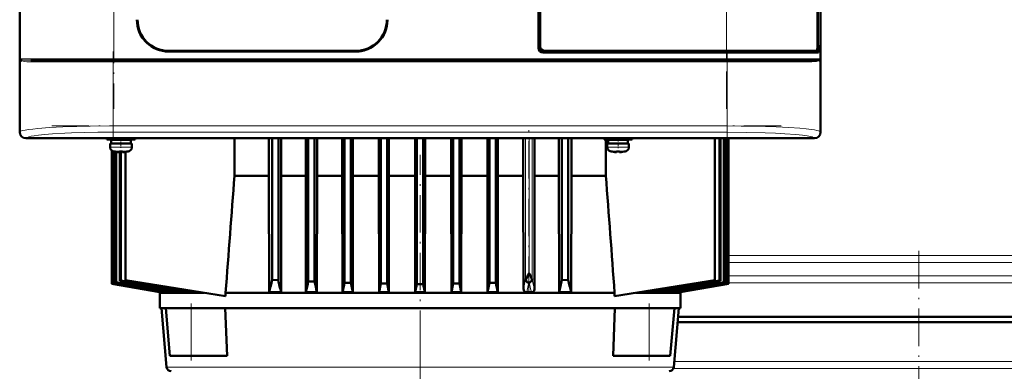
# Model space of a CAD drawing. Extents: x -1595 to 1972, y -1605 to 604.
# Tile 39 of 53: x -137 to 179, y 247 to 359. Entities that reach past the tile are written whole.
import ezdxf

# ---------------------------------------------------------------- set-up
doc = ezdxf.new("R2010")
doc.units = 0
doc.linetypes.add('DASHDOT', pattern=[18.5, 12, -3, 0.5, -3])

msp = doc.modelspace()

# ---------------------------------------------------------------- linework, layer by layer
at = {"color": 7, "lineweight": 50}
for p, q in [((-136.91, 531.2), (-136.91, 323.24)), ((120.04, 323.24), (120.04, 531.2)), ((29.57, 350.22), (29.57, 504.22)), ((30.07, 503.72), (30.07, 350.72)), ((119.02, 350.19), (119.02, 504.25)), ((119.14, 503.39), (119.14, 351.06)), ((-136.93, 335.42), (-136.93, 427.02)), ((120.07, 427.02), (120.07, 335.42)), ((119.02, 351.06), (119.14, 351.06)), ((119.34, 351.02), (119.02, 351.02)), ((119.14, 351.06), (119.34, 351.02)), ((119.34, 348.72), (119.34, 351.02)), ((-89.13, 349.22), (-29.13, 349.22)), ((-29.13, 349.02), (-89.13, 349.02)), ((89.85, 348.72), (31.07, 348.72)), ((31.56, 349.22), (89.85, 349.22)), ((118.78, 349.22), (89.85, 349.22)), ((89.85, 348.72), (119.34, 348.72)), ((118.79, 349.22), (119.04, 349.22)), ((118.86, 349.27), (119.04, 349.22)), ((119.04, 349.22), (119.04, 348.72)), ((-136.52, 346.24), (-136.55, 346.28)), ((-136.49, 346.22), (-136.52, 346.24)), ((-133.4, 346.22), (-126.82, 346.22)), ((-116.3, 346.22), (-127.67, 346.22)), ((-126.82, 346.22), (-106.72, 346.22)), ((-106.72, 346.22), (89.85, 346.22)), ((89.85, 346.22), (116.52, 346.22)), ((119.65, 346.25), (119.62, 346.22)), ((119.68, 346.24), (119.62, 346.22)), ((119.62, 346.22), (119.62, 346.21)), ((119.66, 346.25), (119.65, 346.25)), ((119.68, 346.28), (119.66, 346.25)), ((119.68, 346.47), (119.73, 346.5)), ((119.69, 346.47), (119.73, 346.5)), ((-136.93, 331.02), (-136.93, 335.42)), ((-136.91, 335.42), (-136.93, 335.42)), ((120.07, 335.42), (120.04, 335.42)), ((120.06, 335.42), (120.06, 331.02)), ((-136.93, 323.22), (-136.93, 331.02)), ((-136.93, 331.02), (-136.91, 331.02)), ((120.04, 331.02), (120.07, 331.02)), ((120.07, 331.02), (120.07, 323.22)), ((-122.14, 321.22), (-134.93, 321.22)), ((118.04, 321.25), (-134.91, 321.25)), ((-122.13, 321.25), (-122.14, 321.22)), ((-117.73, 321.23), (-122.14, 321.23)), ((-117.73, 321.22), (-117.74, 321.25)), ((-5.14, 321.22), (-117.73, 321.22)), ((-108.93, 321.22), (-108.93, 320.79)), ((-104.43, 320.79), (-108.93, 320.79)), ((-107.93, 319.49), (-107.93, 318.36)), ((-107.93, 319.49), (-104.43, 319.49)), ((-104.43, 320.69), (-107.58, 320.69)), ((-107.58, 320.69), (-107.58, 319.59)), ((-104.43, 319.59), (-107.58, 319.59)), ((-107.4, 320.79), (-107.4, 320.69)), ((-107.4, 319.59), (-107.4, 319.49)), ((-107.37, 320.79), (-107.37, 320.69)), ((-107.37, 319.59), (-107.37, 319.49)), ((-106.99, 320.79), (-106.99, 320.69)), ((-106.99, 319.59), (-106.99, 319.49)), ((-106.88, 320.79), (-106.88, 320.69)), ((-106.88, 319.59), (-106.88, 319.49)), ((-106.43, 320.69), (-106.43, 320.79)), ((-106.43, 319.49), (-106.43, 319.59)), ((-104.43, 320.79), (-99.93, 320.79)), ((-104.43, 320.69), (-101.28, 320.69)), ((-104.43, 319.59), (-101.28, 319.59)), ((-100.93, 319.49), (-104.43, 319.49)), ((-102.43, 320.69), (-102.43, 320.79)), ((-102.43, 319.49), (-102.43, 319.59)), ((-101.28, 320.69), (-101.28, 319.59)), ((-100.93, 318.36), (-100.93, 319.49)), ((-99.93, 320.79), (-99.93, 321.22)), ((-68.02, 309.22), (-68.02, 321.22)), ((-56.98, 321.22), (-56.98, 309.22)), ((-55.94, 321.22), (-55.94, 275.88)), ((-53.94, 321.22), (-53.94, 275.78)), ((-52.99, 309.22), (-52.99, 321.22)), ((-45.16, 321.22), (-45.16, 309.22)), ((-44.32, 321.22), (-44.32, 275.33)), ((-42.32, 321.22), (-42.32, 275.25)), ((-41.53, 309.22), (-41.53, 321.22)), ((-33.41, 321.22), (-33.41, 309.22)), ((-32.69, 321.22), (-32.69, 274.92)), ((-30.69, 321.22), (-30.69, 274.87)), ((-30.01, 309.22), (-30.01, 321.22)), ((-21.71, 321.22), (-21.71, 309.22)), ((-21.07, 321.22), (-21.07, 274.67)), ((-19.07, 321.22), (-19.07, 274.64)), ((-18.44, 309.22), (-18.44, 321.22)), ((-10.05, 309.22), (-10.05, 321.22)), ((-9.46, 321.22), (-9.46, 274.49)), ((-7.43, 321.22), (-7.43, 274.49)), ((-6.83, 309.22), (-6.83, 321.22)), ((-5.13, 321.25), (-5.14, 321.22)), ((-0.73, 321.23), (-5.14, 321.23)), ((-0.73, 321.22), (-0.74, 321.25)), ((107.86, 321.22), (-0.73, 321.22)), ((1.56, 321.22), (1.56, 309.22)), ((2.18, 321.22), (2.18, 274.64)), ((4.18, 321.22), (4.18, 274.67)), ((4.82, 309.22), (4.82, 321.22)), ((13.12, 321.22), (13.12, 309.22)), ((13.81, 321.22), (13.81, 274.87)), ((15.81, 321.22), (15.81, 274.92)), ((16.52, 309.22), (16.52, 321.22)), ((24.64, 321.22), (24.64, 309.22)), ((28.27, 309.22), (28.27, 321.22)), ((36.1, 321.22), (36.1, 309.22)), ((37.06, 321.22), (37.06, 275.78)), ((39.06, 321.22), (39.06, 275.88)), ((40.1, 309.22), (40.1, 321.22)), ((50.57, 320.79), (50.57, 321.22)), ((50.57, 320.79), (55.07, 320.79)), ((51.13, 320.79), (51.13, 309.22)), ((51.57, 319.49), (55.07, 319.49)), ((51.57, 318.36), (51.57, 319.49)), ((55.07, 320.69), (51.92, 320.69)), ((51.92, 319.59), (51.92, 320.69)), ((51.92, 319.59), (55.07, 319.59)), ((53.07, 320.79), (53.07, 320.69)), ((53.07, 319.59), (53.07, 319.49)), ((59.57, 320.79), (55.07, 320.79)), ((58.22, 320.69), (55.07, 320.69)), ((58.22, 319.59), (55.07, 319.59)), ((55.07, 319.49), (58.57, 319.49)), ((57.07, 320.79), (57.07, 320.69)), ((57.07, 319.59), (57.07, 319.49)), ((58.22, 319.59), (58.22, 320.69)), ((58.57, 319.49), (58.57, 318.36)), ((59.57, 321.22), (59.57, 320.79)), ((86.15, 321.22), (86.15, 275.72)), ((87.65, 275.59), (87.65, 321.22)), ((87.92, 321.22), (87.92, 275.5)), ((89.05, 321.22), (89.05, 275.11)), ((89.24, 321.22), (89.24, 275.04)), ((89.99, 321.22), (89.99, 274.78)), ((90.11, 321.22), (90.11, 274.74)), ((90.48, 321.22), (90.48, 274.6)), ((90.52, 274.59), (90.52, 321.22)), ((90.52, 274.59), (90.52, 321.22)), ((107.87, 321.25), (107.86, 321.22)), ((112.27, 321.23), (107.86, 321.23)), ((112.27, 321.22), (112.26, 321.25)), ((118.07, 321.22), (112.27, 321.22)), ((-107.4, 317.32), (-107.4, 274.59)), ((-107.37, 317.29), (-107.37, 274.6)), ((-106.99, 317.11), (-106.99, 274.74)), ((-106.88, 317.08), (-106.88, 274.78)), ((-106.35, 316.96), (-106.36, 316.95)), ((-106.13, 316.92), (-106.13, 275.04)), ((-105.93, 316.88), (-105.93, 275.11)), ((-104.93, 316.81), (-104.93, 316.96)), ((-104.81, 316.96), (-104.81, 275.5)), ((-104.53, 316.95), (-104.53, 275.59)), ((-103.93, 316.81), (-103.93, 316.96)), ((-102.95, 275.72), (-102.95, 316.88)), ((-102.5, 316.95), (-102.51, 316.96)), ((53.14, 316.95), (53.15, 316.96)), ((54.57, 316.81), (54.57, 316.96)), ((55.57, 316.81), (55.57, 316.96)), ((56.99, 316.96), (57, 316.95)), ((-68.02, 309.22), (-56.98, 309.22)), ((-56.98, 309.22), (-56.89, 271.84)), ((-52.99, 309.22), (-53.07, 271.84)), ((-52.99, 309.22), (-45.16, 309.22)), ((-45.16, 309.22), (-45.08, 271.84)), ((-41.53, 309.22), (-41.6, 271.84)), ((-41.53, 309.22), (-33.41, 309.22)), ((-33.41, 309.22), (-33.33, 271.84)), ((-30.01, 309.22), (-30.08, 271.84)), ((-30.01, 309.22), (-21.71, 309.22)), ((-21.71, 309.22), (-21.64, 271.84)), ((-18.44, 309.22), (-18.51, 271.84)), ((-18.44, 309.22), (-10.05, 309.22)), ((-10.05, 309.22), (-9.99, 271.84)), ((-6.83, 309.22), (-6.9, 271.84)), ((-6.83, 309.22), (1.56, 309.22)), ((1.56, 309.22), (1.63, 271.84)), ((4.82, 309.22), (4.75, 271.84)), ((4.82, 309.22), (13.12, 309.22)), ((13.12, 309.22), (13.19, 271.84)), ((16.52, 309.22), (16.45, 271.84)), ((16.52, 309.22), (24.64, 309.22)), ((24.64, 309.22), (24.72, 272.91)), ((28.27, 309.22), (28.2, 272.77)), ((28.27, 309.22), (30.63, 309.22)), ((30.63, 309.22), (36.1, 309.22)), ((36.1, 309.22), (36.19, 271.84)), ((40.1, 309.22), (40.01, 271.84)), ((40.1, 309.22), (51.13, 309.22)), ((-105.93, 275.11), (-106.13, 275.04)), ((-104.53, 275.59), (-104.81, 275.5)), ((-70.86, 270.64), (-102.95, 275.72)), ((-53.94, 275.78), (-55.94, 275.88)), ((-42.32, 275.25), (-44.32, 275.33)), ((-30.69, 274.87), (-32.69, 274.92)), ((-30.08, 271.84), (-30.69, 274.87)), ((13.19, 271.84), (13.81, 274.87)), ((15.81, 274.92), (13.81, 274.87)), ((25.94, 276.82), (26.51, 277.83)), ((26.33, 274.89), (26.4, 274.87)), ((39.06, 275.88), (37.06, 275.78)), ((53.97, 270.62), (86.15, 275.72)), ((87.65, 275.59), (87.92, 275.5)), ((89.05, 275.11), (89.24, 275.04)), ((-107.37, 274.6), (-107.4, 274.59)), ((-91.83, 271.84), (-107.4, 274.59)), ((-91.94, 271.86), (-107.4, 274.59)), ((-91.61, 271.84), (-107.37, 274.6)), ((-106.88, 274.78), (-106.99, 274.74)), ((-91.94, 271.86), (-91.94, 271.72)), ((-91.94, 271.72), (-77.7, 271.72)), ((-91.94, 266.72), (-91.94, 271.72)), ((-91.61, 271.84), (-91.83, 271.84)), ((-91.6, 272.05), (-91.61, 271.84)), ((-90.42, 271.84), (-89.74, 271.84)), ((-89.72, 272.25), (-89.74, 271.84)), ((-87.31, 271.84), (-86.07, 271.84)), ((-86.03, 272.43), (-86.07, 271.84)), ((-82.32, 271.84), (-80.29, 271.84)), ((-80.27, 272.13), (-80.29, 271.84)), ((31.59, 271.72), (-70.86, 271.72)), ((-70.86, 270.64), (-70.86, 271.72)), ((-56.89, 271.84), (-53.07, 271.84)), ((-45.08, 271.84), (-41.6, 271.84)), ((-33.33, 271.84), (-30.08, 271.84)), ((-21.64, 271.84), (-21.07, 274.67)), ((-21.64, 271.84), (-18.51, 271.84)), ((-19.07, 274.64), (-21.07, 274.67)), ((-18.51, 271.84), (-19.07, 274.64)), ((-9.46, 274.49), (-9.99, 271.84)), ((-9.99, 271.84), (-6.9, 271.84)), ((-9.46, 274.49), (-7.43, 274.49)), ((-7.43, 274.49), (-6.9, 271.84)), ((1.63, 271.84), (2.18, 274.64)), ((1.63, 271.84), (4.75, 271.84)), ((4.18, 274.67), (2.18, 274.64)), ((4.75, 271.84), (4.18, 274.67)), ((13.19, 271.84), (16.45, 271.84)), ((25.77, 271.84), (27.26, 271.84)), ((53.97, 271.72), (31.59, 271.72)), ((36.19, 271.84), (40.01, 271.84)), ((53.97, 271.72), (53.97, 270.62)), ((75.06, 271.72), (60.89, 271.72)), ((63.39, 272.11), (63.4, 271.84)), ((63.4, 271.84), (65.43, 271.84)), ((69.14, 272.43), (69.18, 271.84)), ((69.18, 271.84), (70.42, 271.84)), ((72.83, 272.25), (72.85, 271.84)), ((72.85, 271.84), (73.53, 271.84)), ((74.71, 272.05), (74.73, 271.84)), ((90.48, 274.6), (74.73, 271.84)), ((74.73, 271.84), (74.94, 271.84)), ((90.52, 274.59), (74.94, 271.84)), ((75.05, 271.86), (75.06, 271.72)), ((75.06, 266.72), (75.06, 271.72)), ((89.99, 274.78), (90.11, 274.74)), ((90.52, 274.59), (90.48, 274.6)), ((-82.58, 266.72), (-91.94, 266.72)), ((-89.8, 247.89), (-91.45, 266.72)), ((-90.05, 266.72), (-81.94, 266.72)), ((-88.72, 251.52), (-90.05, 266.72)), ((-81.94, 266.72), (-71.61, 266.72)), ((31.59, 266.72), (-71.61, 266.72)), ((-70.96, 266.72), (-70.35, 251.52)), ((54.73, 266.72), (31.59, 266.72)), ((53.46, 251.52), (54.07, 266.72)), ((54.73, 266.72), (65.06, 266.72)), ((65.06, 266.72), (73.16, 266.72)), ((75.06, 266.72), (65.69, 266.72)), ((71.83, 251.52), (73.16, 266.72)), ((72.91, 247.89), (74.56, 266.72)), ((151.57, 262.27), (74.17, 262.27)), ((74.32, 263.97), (151.57, 263.97)), ((151.57, 263.97), (228.79, 263.97)), ((228.94, 262.27), (151.57, 262.27)), ((-88.72, 251.52), (-81.94, 251.52)), ((-70.35, 251.52), (-81.94, 251.52)), ((65.06, 251.52), (53.46, 251.52)), ((71.83, 251.52), (65.06, 251.52))]:
    msp.add_line(p, q, dxfattribs=at)
at = {"color": 7, "linetype": 'DASHDOT', "lineweight": 18}
for p, q in [((-106.72, 523.82), (-106.72, 330.62)), ((89.85, 330.62), (89.85, 523.82)), ((-106.9, 349.06), (-106.9, 320.99)), ((90.03, 349.06), (90.03, 320.99)), ((-126.59, 345.72), (109.72, 345.72)), ((-126.38, 346.72), (109.51, 346.72)), ((26.39, 271.3), (26.39, 325.76)), ((-126.59, 325.15), (109.72, 325.15)), ((-8.44, 235.52), (-8.44, 315.92)), ((151.57, 285.11), (151.57, 31.43)), ((-8.43, 254.04), (-8.43, 112.23))]:
    msp.add_line(p, q, dxfattribs=at)
at = {"color": 7, "lineweight": 18}
for p, q in [((-136.65, 346.72), (-136.65, 507.72)), ((-106.72, 507.72), (-106.72, 346.72)), ((119.78, 346.72), (119.78, 507.72)), ((89.85, 349.22), (89.85, 421.22)), ((89.85, 348.72), (89.85, 349.22)), ((89.85, 346.72), (89.85, 348.72)), ((-136.82, 346.72), (-136.82, 323.33)), ((-136.82, 346.72), (-136.65, 346.72)), ((-127.16, 346.72), (-136.65, 346.72)), ((-136.61, 346.53), (-136.6, 346.5)), ((-132.96, 345.72), (-127.33, 345.72)), ((-127.33, 345.72), (-106.9, 345.72)), ((-106.72, 346.72), (-127.16, 346.72)), ((-106.9, 345.72), (-106.9, 346.22)), ((-106.9, 325.15), (-106.9, 345.72)), ((90.03, 345.72), (-106.9, 345.72)), ((-106.72, 346.72), (89.85, 346.72)), ((-106.72, 346.22), (-106.72, 346.72)), ((119.78, 346.72), (89.85, 346.72)), ((89.85, 346.72), (89.85, 346.22)), ((90.03, 345.72), (90.03, 346.22)), ((90.03, 345.72), (116.09, 345.72)), ((90.03, 345.72), (90.03, 325.15)), ((119.78, 346.72), (119.95, 346.72)), ((119.95, 323.33), (119.95, 346.72)), ((-136.91, 323.24), (-136.82, 323.33)), ((-106.9, 325.15), (90.03, 325.15)), ((-106.9, 323.15), (-106.9, 325.15)), ((90.03, 323.15), (-106.9, 323.15)), ((90.03, 325.15), (90.03, 323.15)), ((119.95, 323.33), (120.04, 323.24)), ((-134.83, 321.33), (-134.91, 321.25)), ((25.39, 321.22), (25.39, 276.14)), ((26.51, 277.83), (26.51, 321.22)), ((26.58, 277.83), (26.58, 321.22)), ((27.46, 321.22), (27.46, 276.14)), ((118.04, 321.25), (117.96, 321.33)), ((-104.46, 318.36), (-107.93, 318.36)), ((-107, 317.12), (-104.45, 317.12)), ((-104.46, 318.36), (-104.43, 318.36)), ((-104.45, 317.12), (-104.43, 317.12)), ((-104.43, 318.36), (-100.93, 318.36)), ((-104.43, 317.12), (-101.86, 317.12)), ((55.07, 318.36), (51.57, 318.36)), ((55.07, 317.12), (52.5, 317.12)), ((55.1, 318.36), (55.07, 318.36)), ((55.09, 317.12), (55.07, 317.12)), ((57.64, 317.12), (55.09, 317.12)), ((58.57, 318.36), (55.1, 318.36)), ((90.52, 283.65), (151.57, 283.65)), ((151.57, 281.38), (90.52, 281.38)), ((151.57, 283.65), (212.6, 283.65)), ((212.6, 281.38), (151.57, 281.38)), ((26.58, 274.88), (26.4, 274.87)), ((26.58, 277.83), (26.51, 277.83)), ((90.52, 277.16), (151.57, 277.16)), ((151.57, 274.89), (90.52, 274.89)), ((151.57, 277.16), (212.6, 277.16)), ((212.6, 274.89), (151.57, 274.89)), ((-81.94, 251.52), (-81.94, 266.72)), ((65.06, 251.52), (65.06, 266.72)), ((73.07, 249.65), (151.57, 249.65)), ((151.57, 249.65), (230.05, 249.65)), ((-4.06, 247.89), (-89.8, 247.89)), ((30.56, 247.89), (-4.06, 247.89)), ((72.91, 247.89), (30.56, 247.89)), ((72.78, 247.38), (151.57, 247.38)), ((151.57, 247.38), (230.34, 247.38))]:
    msp.add_line(p, q, dxfattribs=at)
at = {"color": 7, "linetype": 'DASHDOT', "lineweight": 18, "ltscale": 0.072885}
msp.add_line((-104.43, 321.04), (-104.43, 318.12), dxfattribs=at)
at = {"color": 7, "linetype": 'DASHDOT', "lineweight": 18, "ltscale": 0.085704}
msp.add_line((55.07, 321.51), (55.07, 318.08), dxfattribs=at)
at = {"color": 7, "linetype": 'DASHDOT', "lineweight": 18, "ltscale": 0.000926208}
msp.add_line((-105.43, 316.82), (-105.43, 316.78), dxfattribs=at)
at = {"color": 7, "linetype": 'DASHDOT', "lineweight": 18, "ltscale": 0.000743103}
msp.add_line((-103.43, 316.78), (-103.43, 316.81), dxfattribs=at)
at = {"color": 7, "linetype": 'DASHDOT', "lineweight": 18, "ltscale": 0.000761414}
msp.add_line((54.07, 316.81), (54.07, 316.78), dxfattribs=at)
at = {"color": 7, "linetype": 'DASHDOT', "lineweight": 18, "ltscale": 0.000958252}
msp.add_line((56.07, 316.82), (56.07, 316.78), dxfattribs=at)
at = {"color": 7, "linetype": 'DASHDOT', "lineweight": 18, "ltscale": 0.262922}
msp.add_line((151.57, 284.53), (151.57, 274.01), dxfattribs=at)
at = {"color": 7, "linetype": 'DASHDOT', "lineweight": 18, "ltscale": 0.456}
for p, q in [((-81.94, 250), (-81.94, 268.24)), ((65.06, 250), (65.06, 268.24))]:
    msp.add_line(p, q, dxfattribs=at)
at = {"color": 7, "lineweight": 50}
for points in [[(-89.13, 349.02), (-90.3, 349.09), (-91.46, 349.3), (-92.58, 349.63), (-93.65, 350.09), (-94.22, 350.39), (-94.77, 350.73), (-95.47, 351.23), (-96.13, 351.8), (-96.73, 352.41), (-97.46, 353.33), (-98.08, 354.33), (-98.58, 355.4), (-98.96, 356.51), (-99.17, 357.4), (-99.29, 358.31), (-99.33, 359.22)], [(-18.93, 359.22), (-19, 358.05), (-19.21, 356.9), (-19.55, 355.78), (-20, 354.7), (-20.31, 354.13), (-20.64, 353.58), (-21.15, 352.88), (-21.71, 352.23), (-22.32, 351.63), (-23.25, 350.9), (-24.25, 350.28), (-25.31, 349.78), (-26.42, 349.4), (-27.32, 349.19), (-28.22, 349.06), (-29.13, 349.02)], [(118.78, 349.22), (118.82, 349.23), (118.85, 349.26), (118.91, 349.34), (118.99, 349.66), (119.02, 350.19)], [(116.52, 346.22), (117.59, 346.23), (118.47, 346.26), (119.14, 346.32), (119.54, 346.41), (119.68, 346.47)], [(-105.43, 316.81), (-105.1, 316.79), (-104.98, 316.79), (-104.95, 316.8), (-104.94, 316.8), (-104.93, 316.81), (-104.93, 316.81), (-104.93, 316.81)], [(-103.88, 316.79), (-103.91, 316.8), (-103.92, 316.8), (-103.93, 316.81), (-103.93, 316.81)], [(-103.43, 316.81), (-103.62, 316.79), (-103.86, 316.79), (-103.91, 316.8), (-103.92, 316.8), (-103.93, 316.81), (-103.93, 316.81), (-103.93, 316.81)], [(54.07, 316.81), (54.26, 316.79), (54.5, 316.79), (54.55, 316.8), (54.56, 316.8), (54.57, 316.81), (54.57, 316.81), (54.57, 316.81)], [(55.62, 316.79), (55.58, 316.8), (55.57, 316.81), (55.57, 316.81), (55.57, 316.81), (55.57, 316.81)], [(56.07, 316.81), (55.74, 316.79), (55.62, 316.79), (55.59, 316.8), (55.58, 316.8), (55.57, 316.81), (55.57, 316.81), (55.57, 316.81)], [(25.47, 275.84), (25.66, 276.27), (25.94, 276.82)], [(25.47, 275.84), (25.56, 275.61), (25.67, 275.42), (25.93, 275.12), (26.13, 274.98), (26.33, 274.89)], [(27.44, 275.98), (27.38, 275.73), (27.28, 275.5), (27.11, 275.25), (26.9, 275.05), (26.6, 274.89), (26.58, 274.88)], [(27.09, 276.9), (27.34, 276.33), (27.44, 275.98)], [(24.72, 272.91), (24.78, 272.56), (24.95, 272.25), (25.19, 272.03), (25.48, 271.89), (25.77, 271.84)], [(28.2, 272.77), (28.14, 272.45), (27.99, 272.18), (27.77, 271.99), (27.52, 271.88), (27.26, 271.84)]]:
    msp.add_lwpolyline(points, dxfattribs=at)
at = {"color": 7, "lineweight": 18}
for points in [[(-136.55, 346.47), (-136.34, 346.39), (-136.16, 346.35), (-135.72, 346.29), (-134.31, 346.23), (-133.4, 346.22)], [(-132.96, 345.72), (-133.88, 345.73), (-134.69, 345.77), (-135.39, 345.84)], [(118.51, 345.84), (117.94, 345.78), (117.24, 345.74), (116.09, 345.72)], [(-136.82, 323.33), (-136.65, 323.44), (-136.39, 323.55), (-136.02, 323.66), (-135.21, 323.84), (-134.16, 324.01), (-132.77, 324.18), (-131.14, 324.34), (-127.33, 324.62), (-123.12, 324.84), (-118.55, 324.99), (-114.35, 325.09), (-106.9, 325.15)], [(-106.9, 323.15), (-111.9, 323.12), (-116.07, 323.04), (-120.26, 322.92), (-122.45, 322.82), (-126.43, 322.6), (-129.02, 322.4), (-130.85, 322.21), (-132.33, 322.01), (-133.3, 321.85), (-134.03, 321.68), (-134.55, 321.5), (-134.83, 321.33)], [(90.03, 325.15), (94.52, 325.13), (98.94, 325.06), (105.82, 324.85), (109.81, 324.66), (113.36, 324.42), (115.37, 324.24), (117.08, 324.04), (118.07, 323.89), (118.87, 323.73), (119.37, 323.6), (119.73, 323.46), (119.95, 323.33)], [(117.96, 321.33), (117.67, 321.51), (117.31, 321.63), (116.81, 321.77), (115.73, 321.97), (114.28, 322.17), (112.14, 322.4), (108.61, 322.66), (105.57, 322.82), (102.24, 322.96), (96.25, 323.1), (90.03, 323.15)]]:
    msp.add_lwpolyline(points, dxfattribs=at)
at = {"color": 7, "lineweight": 50}
for centre, radius, start, end in [((-89.13, 359.22), 10.2, 179.9997, 270.0003), ((-89.13, 359.22), 10, 180, 270), ((-29.13, 359.22), 10, 270, 360), ((-29.13, 359.22), 10.2, 269.9997, 0.0003), ((31.07, 350.22), 1.5, 180, 270), ((-137.04, 346.29), 0.488, 357.928, 30.3047), ((-136.16, 346.93), 0.607, 220.9525, 229.0552), ((-137.04, 346.29), 0.486, 358.9892, 25.8179), ((-136.47, 346.64), 0.197, 228.0416, 243.1921), ((-136.98, 346.22), 0.494, 358.0841, 30.2339), ((-136.98, 346.23), 0.491, 359.1792, 29.5717), ((-136.09, 346.66), 0.601, 220.5195, 228.8199), ((-135.76, 347.11), 1.15, 230.5708, 251.3512), ((119.01, 346.93), 0.937, 296.5194, 310.7967), ((120.11, 346.22), 0.494, 149.585, 181.0835), ((120.11, 346.23), 0.491, 150.312, 180.6913), ((120.17, 346.29), 0.485, 154.5515, 181.5258), ((120.17, 346.29), 0.49, 153.5328, 185.1478), ((-134.93, 323.22), 2, 180.0019, 269.9981), ((-106.63, 318.36), 1.3, 180, 253.3985), ((-104.43, 325.74), 9, 253.3985, 257.6222), ((-104.43, 325.74), 8.99, 257.6503, 263.6107), ((-104.43, 325.74), 8.99, 257.6503, 263.6107), ((-104.97, 320.83), 4.04, 263.5178, 266.839), ((-104.43, 326.85), 9.9, 267.1058, 272.8956), ((-104.43, 326.86), 9.9, 267.106, 272.8938), ((-103.85, 320.37), 3.58, 272.1824, 275.7457), ((-104.43, 325.74), 8.99, 276.3893, 282.3497), ((-104.43, 325.74), 8.99, 276.3897, 282.3492), ((-104.43, 325.74), 9, 282.3778, 286.6016), ((-102.23, 318.36), 1.3, 286.6016, 360), ((52.87, 318.36), 1.3, 180, 253.3985), ((55.07, 325.74), 9, 253.3985, 257.6222), ((55.07, 325.74), 8.99, 257.6508, 263.6103), ((55.07, 325.74), 8.99, 257.6503, 263.6107), ((54.51, 320.59), 3.8, 263.4171, 267.729), ((55.07, 326.86), 9.9, 267.106, 272.8938), ((55.07, 326.85), 9.9, 267.1058, 272.8956), ((55.61, 320.83), 4.04, 273.1617, 276.4821), ((55.07, 325.74), 8.99, 276.3893, 282.3497), ((55.07, 325.74), 8.99, 276.3893, 282.3497), ((55.07, 325.74), 9, 282.3778, 286.6016), ((57.27, 318.36), 1.3, 286.6016, 360), ((20010.27, -1230.48), 20137.24, 175.614873, 175.721875), ((-20019.49, -1230.01), 20129.55, 4.278434, 4.385478), ((1180.41, 7785.17), 7619.53, 260.27917, 260.422693), ((576.19, 4360.93), 4142.37, 260.52188, 260.80037), ((488.12, 3852.44), 3625.75, 260.58795, 260.94795), ((268.57, 2608.19), 2362.25, 260.91244, 261.50741), ((-236.77, 316.25), 185.28, 346.133, 347.4165), ((257.33, 342.63), 318.38, 192.1214, 192.8468), ((-405.38, 352.34), 369.18, 347.4056, 347.9598), ((629.13, 414.18), 685.67, 191.68999, 191.98097), ((-848.51, 442.64), 832.87, 348.16651, 348.38307), ((831.66, 442.65), 832.92, 191.61688, 191.83342), ((26.14, 276.17), 0.751, 182.5977, 206.5142), ((13.55, 270.01), 15.2, 26.9581, 30.9725), ((26.73, 276.17), 0.737, 345.1268, 357.5993), ((-274.17, 342.62), 318.32, 347.1531, 347.8786), ((219.89, 316.25), 185.28, 192.5835, 193.867), ((-285.39, 2607.77), 2361.82, 278.49254, 279.08762), ((-505.01, 3852.43), 3625.75, 279.05205, 279.41205), ((-593.1, 4361.03), 4142.47, 279.19963, 279.47811), ((-1197.3, 7785.17), 7619.53, 279.577309, 279.720832), ((4510.92, 26667.61), 26793.82, 260.075521, 260.111502), ((1501.03, 9608.38), 9471.08, 260.225546, 260.330738), ((-1517.92, 9608.38), 9471.08, 279.669264, 279.774456), ((-4527.81, 26667.61), 26793.82, 279.888499, 279.924481), ((-88.31, 248.02), 1.5, 185, 270), ((71.42, 248.02), 1.5, 270, 355)]:
    msp.add_arc(centre, radius, start, end, dxfattribs=at)
at = {"color": 7, "lineweight": 18}
for centre, radius, start, end in [((-135.49, 347.24), 1.43, 201.261, 222.235), ((-135.89, 347.45), 1.19, 218.0427, 233.348), ((-136.15, 346.72), 0.501, 179.9266, 201.6242), ((-134.94, 349.46), 3.65, 250.8857, 262.9217), ((-133.4, 345.8), 0.416, 40.2511, 89.1163), ((-133.5, 345.72), 0.538, 359.56, 40.5306), ((116.63, 345.73), 0.541, 139.8745, 180.6369), ((116.53, 345.81), 0.407, 90.9607, 140.1899), ((117.87, 350.53), 4.74, 277.8836, 282.6789), ((118.28, 348.74), 2.89, 282.5525, 289.9044), ((118.72, 347.48), 1.56, 290.2088, 296.9282), ((118.62, 347.24), 1.43, 317.7632, 338.7386), ((119.02, 347.45), 1.19, 306.6567, 321.9524), ((-593.1, 404.62), 631.7, 347.96561, 348.26444), ((-775.97, 439.48), 819.08, 348.19018, 348.40666), ((333.05, 341.44), 313.62, 192.253, 192.8216), ((399.26, 355.26), 380.12, 192.0139, 192.5342)]:
    msp.add_arc(centre, radius, start, end, dxfattribs=at)
at = {"color": 7, "lineweight": 50}
for centre, major_axis, ratio, start_param, end_param in [((31.57, 350.72), (1.06, 1.06), 0.997265, 2.357564, 3.925621), ((31.57, 350.72), (-1.06, -1.06), 0.997265, 5.499157, 7.067214), ((-134.9, 323.25), (1.42, 1.42), 0.995146, 2.358627, 3.924558), ((118.03, 323.25), (1.42, -1.42), 0.995146, 5.50022, 7.06615), ((118.07, 323.22), (1.41, 1.41), 0.999973, 3.927005, 5.497773)]:
    msp.add_ellipse(centre, major_axis=major_axis, ratio=ratio, start_param=start_param, end_param=end_param, dxfattribs=at)
at = {"color": 7, "lineweight": 18}
for centre, major_axis, ratio, start_param, end_param in [((119.28, 346.72), (0, 0.5), 0.997564, 4.254196, 4.712389), ((-134.83, 323.33), (-1.41, 1.41), 0.995146, 0.787831, 2.353761), ((117.96, 323.33), (-1.41, -1.41), 0.995146, 0.787831, 2.353761)]:
    msp.add_ellipse(centre, major_axis=major_axis, ratio=ratio, start_param=start_param, end_param=end_param, dxfattribs=at)

doc.saveas('drawing.dxf')
